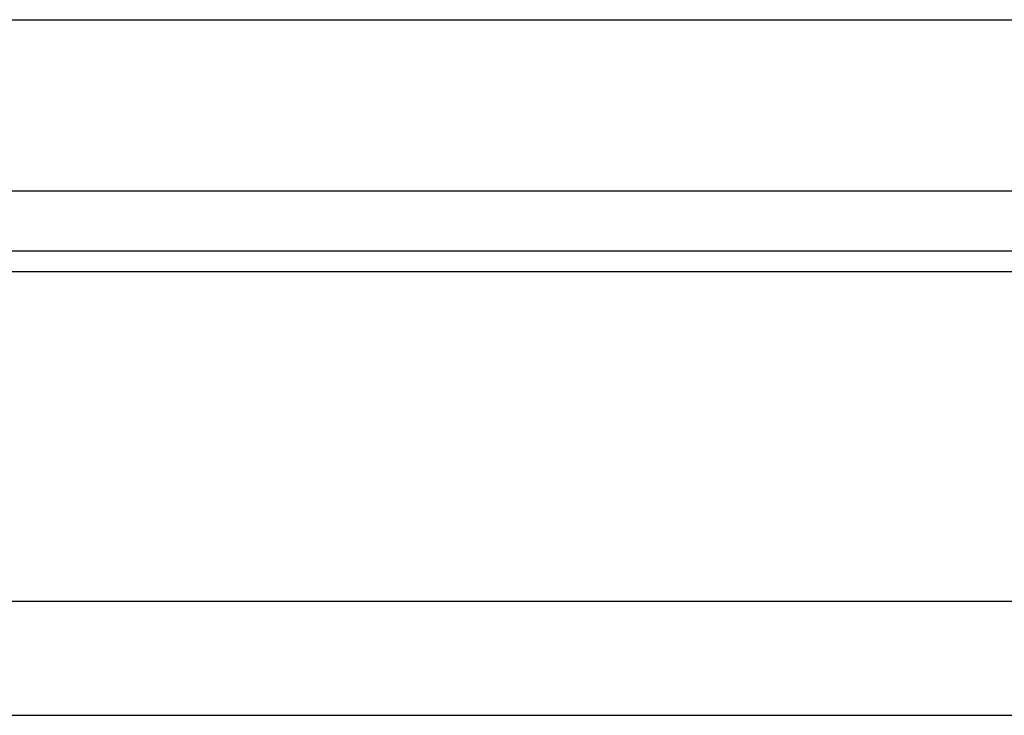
# Model space of a CAD drawing. Header units: millimetres. Extents: x -5 to 272, y 71 to 160.
# Tile 35 of 50: x 213.48 to 222.11, y 89.7 to 95.8. Entities that reach past the tile are written whole.
import ezdxf

# ---------------------------------------------------------------- set-up
doc = ezdxf.new("R2010")
doc.units = ezdxf.units.MM
doc.header["$LTSCALE"] = 0.15
doc.layers.add('OUT', color=3, linetype='CONTINUOUS')

msp = doc.modelspace()

# ---------------------------------------------------------------- linework, layer by layer
at = {"layer": 'OUT', "color": 0, "linetype": 'Continuous'}
msp.add_line((182.9666, 95.7988), (229.6666, 95.7988), dxfattribs=at)
at = {"layer": 'OUT', "color": 0}
for p, q in [((182.9666, 94.2988), (229.6666, 94.2988)), ((140.0366, 93.772), (270.3166, 93.772)), ((140.0318, 93.592), (270.3166, 93.592)), ((139.4687, 90.6988), (270.3166, 90.6988)), ((105.3166, 89.6988), (270.3166, 89.6988))]:
    msp.add_line(p, q, dxfattribs=at)

doc.saveas('drawing.dxf')
